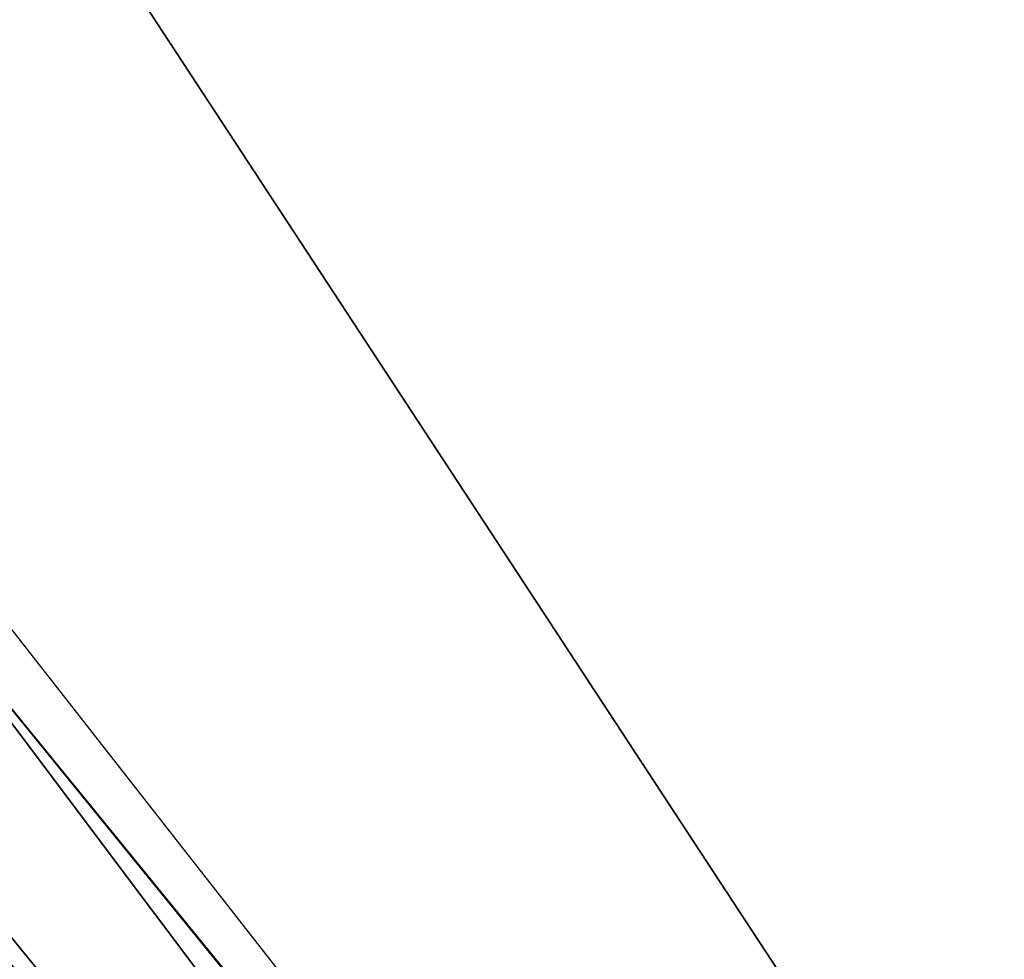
# Model space of a CAD drawing. Header units: millimetres. Extents: x 1 to 201, y 1 to 201.
# Tile 131 of 256: x 45.29 to 47.79, y 60.36 to 62.74. Entities that reach past the tile are written whole.
import ezdxf

# ---------------------------------------------------------------- set-up
doc = ezdxf.new("R2010")
doc.units = ezdxf.units.MM
doc.header["$LTSCALE"] = 25.4
doc.layers.get('0').update_dxf_attribs({"true_color": 0xff5454})

# ---------------------------------------------------------------- blocks, each defined once
blk = doc.blocks.new('MERIDA-LED-9514.STL#1')
at = {"color": 251, "true_color": 0x555555}
mesh = blk.add_polyface(dxfattribs=at)
corners = [(41.7403, 68.6807, -32.4529), (47.7465, 59.5233, -34.2529), (47.7465, 59.5233, -32.4529), (41.7403, 68.6807, -34.2529)]
mesh.append_faces([[corners[k] for k in face] for face in [(0, 1, 2), (1, 0, 3)]], dxfattribs={"vtx0": -1, "color": 251})
mesh = blk.add_polyface(dxfattribs=at)
corners = [(43.4623, 62.5545, -16), (52.0682, 52.0682, -4), (52.0682, 52.0682, -16), (43.4623, 62.5545, -4)]
mesh.append_faces([[corners[k] for k in face] for face in [(0, 1, 2), (1, 0, 3)]], dxfattribs={"vtx0": -1, "color": 251})
at = {"color": 7, "true_color": 0xffffff}
mesh = blk.add_polyface(dxfattribs=at)
corners = [(45.0376, 61.4974, -43), (49.2311, 56.142, -43), (44.9281, 61.4201, -43.5)]
mesh.append_faces([[corners[k] for k in face] for face in [(0, 1, 2)]], dxfattribs={"color": 7})
mesh = blk.add_polyface(dxfattribs=at)
corners = [(44.9281, 61.4201, -43.5), (50.5723, 53.9038, -43.866), (44.6291, 61.2091, -43.866), (50.8398, 54.1537, -43.5)]
mesh.append_faces([[corners[k] for k in face] for face in [(0, 1, 2), (1, 0, 3)]], dxfattribs={"vtx0": -1, "color": 7})
mesh = blk.add_polyface(dxfattribs=at)
corners = [(44.9281, 61.4201, -43.5), (49.2311, 56.142, -43), (50.8398, 54.1537, -43.5)]
mesh.append_faces([[corners[k] for k in face] for face in [(0, 1, 2)]], dxfattribs={"color": 7})
mesh = blk.add_polyface(dxfattribs=at)
corners = [(44.6291, 61.2091, -43.866), (50.2069, 53.5626, -44), (44.2206, 60.9207, -44), (50.5723, 53.9038, -43.866)]
mesh.append_faces([[corners[k] for k in face] for face in [(0, 1, 2), (1, 0, 3)]], dxfattribs={"vtx0": -1, "color": 7})

msp = doc.modelspace()

# ---------------------------------------------------------------- block references
at = {"color": 0}
msp.add_blockref('MERIDA-LED-9514.STL#1', (0, 0), dxfattribs=at)

doc.saveas('drawing.dxf')
